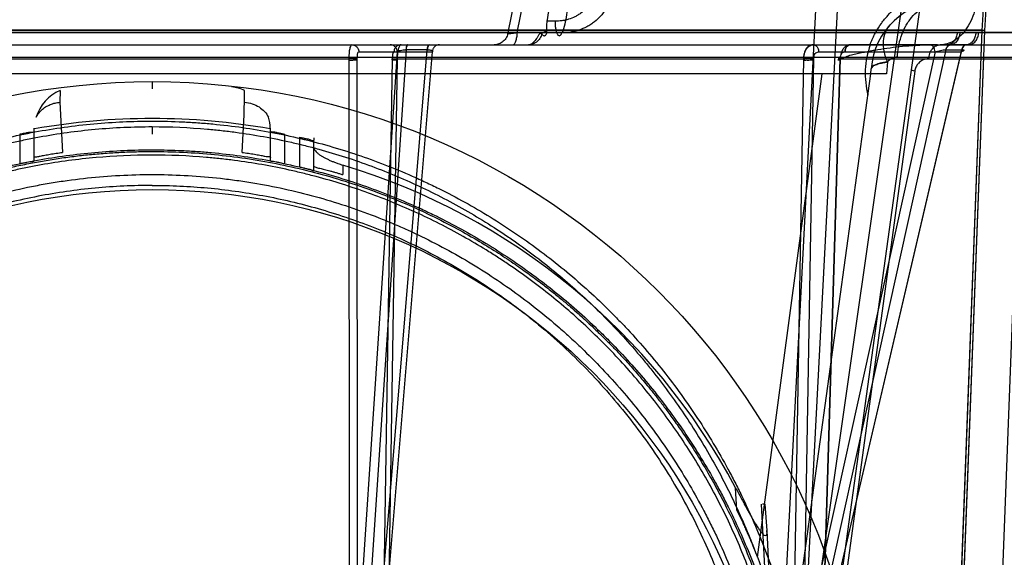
# Model space of a CAD drawing. Header units: millimetres. Extents: x 0 to 297, y 0 to 210.
# Tile 176 of 256: x 56.335 to 56.812, y 159.728 to 159.988. Entities that reach past the tile are written whole.
import ezdxf

# ---------------------------------------------------------------- set-up
doc = ezdxf.new("R2010")
doc.units = ezdxf.units.MM
doc.header["$LTSCALE"] = 16.335
doc.layers.get('0').update_dxf_attribs({"linetype": 'CONTINUOUS'})
for name, color, linetype in [('AXES_REF', 7, 'CONTINUOUS'), ('INTFCLR_1', 7, 'CONTINUOUS'), ('INTFCLR_144815', 7, 'CONTINUOUS'), ('INTFCLR_72935', 7, 'CONTINUOUS')]:
    doc.layers.add(name, color=color, linetype=linetype)

msp = doc.modelspace()

# ---------------------------------------------------------------- linework, layer by layer
at = {"color": 7, "linetype": 'Continuous'}
for radius in [6.78708, 6.7865, 6.74304]:
    msp.add_circle((57.46373, 154.71146), radius, dxfattribs=at)
msp.add_arc((57.46373, 154.71146), 6.72, 278.277129, 261.722871, dxfattribs=at)
at = {"layer": 'AXES_REF', "color": 9, "linetype": 'Continuous'}
msp.add_circle((57.46373, 154.71146), 6.19116, dxfattribs=at)
at = {"layer": 'INTFCLR_1', "color": 6, "linetype": 'Continuous'}
for p, q in [((55.99809, 159.98248), (56.80098, 159.98248)), ((56.7911, 159.72401), (56.80098, 159.98248)), ((56.79234, 159.72396), (56.80221, 159.98241)), ((56.80221, 159.98244), (56.80098, 159.98244)), ((55.97712, 159.98135), (56.82195, 159.98135)), ((56.82072, 159.98142), (56.78439, 159.03048))]:
    msp.add_line(p, q, dxfattribs=at)
at = {"layer": 'INTFCLR_1', "color": 9, "linetype": 'Continuous'}
msp.add_circle((56.39953, 159.60446), 0.301, dxfattribs=at)
at = {"layer": 'INTFCLR_1', "color": 6, "linetype": 'Continuous'}
for radius, start in [(0.40242, 356.0073), (0.40365, 356.0148)]:
    msp.add_arc((56.39953, 160.01046), radius, start, 7.6295, dxfattribs=at)
at = {"layer": 'INTFCLR_1', "color": 9, "linetype": 'Continuous'}
for points, knots in [([(56.26891, 159.88257), (56.27117, 159.88367), (56.27572, 159.88582), (56.28497, 159.8899), (56.3015, 159.89645), (56.32104, 159.90251), (56.33855, 159.9065), (56.34747, 159.90816), (56.35262, 159.90902), (56.36552, 159.91099), (56.38762, 159.91304), (56.41373, 159.91271), (56.43061, 159.91117), (56.4384, 159.91019), (56.44359, 159.90947), (56.45764, 159.90724), (56.48017, 159.90215), (56.50198, 159.89479), (56.51489, 159.88951), (56.51953, 159.8875), (56.5264, 159.88443), (56.54085, 159.87742), (56.56203, 159.86514), (56.58175, 159.85099), (56.59378, 159.84099), (56.59918, 159.83623), (56.60273, 159.83301), (56.61225, 159.8241), (56.62688, 159.8087), (56.64437, 159.7865), (56.65721, 159.76673), (56.66526, 159.75224), (56.66961, 159.74371), (56.67591, 159.73064), (56.6843, 159.71026), (56.69151, 159.68663), (56.69512, 159.67077), (56.69659, 159.66325), (56.69753, 159.65816), (56.69985, 159.64401), (56.70168, 159.62572), (56.70214, 159.60729), (56.70201, 159.59797), (56.70183, 159.5926), (56.70123, 159.57931), (56.69946, 159.56216), (56.69617, 159.54397), (56.6942, 159.53502), (56.69298, 159.52993), (56.69107, 159.52239), (56.6879, 159.5113), (56.6814, 159.4922), (56.67362, 159.47381), (56.66574, 159.45838), (56.66097, 159.4498), (56.65359, 159.43726), (56.64152, 159.41922), (56.62327, 159.39683), (56.60807, 159.3814), (56.59732, 159.3717), (56.58995, 159.36537), (56.57661, 159.35472), (56.55631, 159.34079), (56.539, 159.33126), (56.53006, 159.3269)], [0, 0, 0, 0, 0.007849, 0.015756, 0.031597, 0.063481, 0.079626, 0.08777, 0.091863, 0.095966, 0.128601, 0.161144, 0.1775, 0.181606, 0.185715, 0.19389, 0.226106, 0.257861, 0.265773, 0.269729, 0.273679, 0.289316, 0.319969, 0.350132, 0.365145, 0.368898, 0.372652, 0.380132, 0.4097, 0.43901, 0.468442, 0.483336, 0.490852, 0.498397, 0.528733, 0.55969, 0.575573, 0.5796, 0.583649, 0.591766, 0.624461, 0.641049, 0.649425, 0.653635, 0.657838, 0.691042, 0.707462, 0.715648, 0.719738, 0.723825, 0.739972, 0.755825, 0.786932, 0.802323, 0.810003, 0.817649, 0.847851, 0.877797, 0.907903, 0.915501, 0.923101, 0.938303, 0.968875, 1, 1, 1, 1]), ([(56.53006, 159.3269), (56.52098, 159.32248), (56.50227, 159.3145), (56.47788, 159.30693), (56.4616, 159.30323), (56.45394, 159.30175), (56.4488, 159.30083), (56.43468, 159.29858), (56.41132, 159.29642), (56.38784, 159.29672), (56.37353, 159.29785), (56.3683, 159.29837), (56.36051, 159.29925), (56.34388, 159.30167), (56.31879, 159.30737), (56.29814, 159.31435), (56.28633, 159.31912), (56.28165, 159.32108), (56.27361, 159.32463), (56.258, 159.33223), (56.23673, 159.34462), (56.21884, 159.35751), (56.20846, 159.36598), (56.20475, 159.36913), (56.19926, 159.37389), (56.18778, 159.38447), (56.17134, 159.40192), (56.15363, 159.42465), (56.1426, 159.44191), (56.13663, 159.45246), (56.13425, 159.45676), (56.13023, 159.46439), (56.12266, 159.48004), (56.11526, 159.49867), (56.10916, 159.51801), (56.10388, 159.53813), (56.09913, 159.56408), (56.09734, 159.58653), (56.09704, 159.59983), (56.09698, 159.6052), (56.09707, 159.6145), (56.09794, 159.63285), (56.10018, 159.65101), (56.10281, 159.66503), (56.10385, 159.67006), (56.10548, 159.6775), (56.10823, 159.68846), (56.11255, 159.70272), (56.11909, 159.7211), (56.12588, 159.73666), (56.13243, 159.74954), (56.13696, 159.75796), (56.1453, 159.77227), (56.15856, 159.79177), (56.17654, 159.81362), (56.19153, 159.82873), (56.20126, 159.83745), (56.20489, 159.84059), (56.21041, 159.84526), (56.22272, 159.85504), (56.24287, 159.86882), (56.26004, 159.87826), (56.26891, 159.88257)], [0, 0, 0, 0, 0.031606, 0.063541, 0.079757, 0.083844, 0.087932, 0.096091, 0.128599, 0.161199, 0.16941, 0.173526, 0.177634, 0.193938, 0.226105, 0.258014, 0.262001, 0.265973, 0.273871, 0.289503, 0.320291, 0.350775, 0.358393, 0.362204, 0.366006, 0.381117, 0.411045, 0.440926, 0.47118, 0.475013, 0.478858, 0.486558, 0.501998, 0.53324, 0.549182, 0.565432, 0.598332, 0.631573, 0.635773, 0.63998, 0.648349, 0.664897, 0.697432, 0.705494, 0.709518, 0.713525, 0.729332, 0.744851, 0.760155, 0.790361, 0.797875, 0.805379, 0.820265, 0.849707, 0.879054, 0.908684, 0.916183, 0.91995, 0.923718, 0.938799, 0.96913, 1, 1, 1, 1])]:
    msp.add_open_spline(points, degree=3, knots=knots, dxfattribs=at)
at = {"layer": 'INTFCLR_144815', "color": 9, "linetype": 'Continuous'}
for p, q in [((56.71441, 159.66084), (56.84135, 160.5484)), ((56.71888, 159.61626), (56.78251, 160.07741)), ((56.57455, 159.99646), (56.57157, 159.98137)), ((56.57608, 159.98137), (56.57902, 159.99646)), ((56.59431, 159.98683), (56.59059, 159.98684)), ((56.57157, 159.98137), (56.79018, 159.98137)), ((56.59769, 159.98129), (56.58706, 159.98131)), ((56.79018, 159.98137), (56.79794, 159.98137)), ((56.79794, 159.98137), (56.97804, 159.98137)), ((55.81652, 159.97546), (56.97113, 159.97546)), ((56.52231, 159.97307), (56.50303, 159.68311)), ((56.50831, 159.68311), (56.53252, 159.97307)), ((56.52223, 159.97307), (56.52231, 159.97307)), ((56.5326, 159.97307), (56.52231, 159.97307)), ((56.78341, 159.97307), (56.71934, 159.68311)), ((56.7233, 159.68311), (56.79107, 159.97307)), ((56.78334, 159.97307), (56.78341, 159.97307)), ((56.78341, 159.97307), (56.79107, 159.97307)), ((56.78549, 159.97546), (56.78417, 159.97546)), ((56.79328, 159.97546), (56.78562, 159.97546)), ((56.79107, 159.97307), (56.79113, 159.97307)), ((56.79449, 159.97546), (56.79341, 159.97546)), ((55.94548, 159.96945), (56.85359, 159.96945)), ((56.27226, 159.96871), (56.49457, 159.96871)), ((56.49457, 159.96871), (56.49476, 159.66322)), ((56.49888, 159.68419), (56.49868, 159.96862)), ((56.51801, 159.972), (56.49888, 159.68419)), ((56.49944, 159.972), (56.535, 159.972)), ((56.51098, 159.68419), (56.535, 159.972)), ((56.51562, 159.96862), (56.51098, 159.68419)), ((56.51319, 159.66322), (56.51815, 159.96871)), ((56.51815, 159.96871), (56.71456, 159.96871)), ((56.71456, 159.96871), (56.70926, 159.66322)), ((56.77811, 159.972), (56.71452, 159.68419)), ((56.71452, 159.68419), (56.71944, 159.96862)), ((56.7218, 159.972), (56.79086, 159.972)), ((56.72309, 159.66322), (56.73226, 159.96871)), ((56.7236, 159.68419), (56.79086, 159.972)), ((56.73215, 159.96862), (56.7236, 159.68419)), ((56.73226, 159.96871), (56.85953, 159.96871)), ((56.74709, 159.96146), (56.74726, 159.96391)), ((56.69218, 159.7277), (56.72344, 159.96146)), ((56.70515, 159.65759), (56.74709, 159.96146)), ((56.76828, 159.96267), (56.72109, 159.61659)), ((56.36118, 159.95512), (56.36113, 159.95512)), ((56.39953, 159.95763), (56.39953, 159.95419)), ((56.43794, 159.95512), (56.43789, 159.95512)), ((56.3549, 159.95343), (56.35488, 159.94769)), ((56.44419, 159.94769), (56.44417, 159.95343)), ((56.3424, 159.9195), (56.3424, 159.93509)), ((56.39953, 159.93563), (56.39953, 159.93219)), ((56.45667, 159.9195), (56.45667, 159.93509)), ((56.3354, 159.93229), (56.3354, 159.918)), ((56.46367, 159.918), (56.46367, 159.93229)), ((56.47067, 159.93081), (56.47067, 159.91645)), ((56.47767, 159.91486), (56.47767, 159.92929)), ((56.49167, 159.9173), (56.49167, 159.91269)), ((56.68222, 159.75045), (56.68166, 159.76123)), ((56.69674, 159.74062), (56.69827, 159.71057))]:
    msp.add_line(p, q, dxfattribs=at)
at = {"layer": 'INTFCLR_144815', "color": 6, "linetype": 'Continuous'}
for p, q in [((56.71103, 159.61119), (56.73673, 160.10146)), ((56.70053, 159.61146), (56.72402, 160.0596)), ((56.7551, 159.96717), (56.7547, 159.96146)), ((56.75471, 159.96146), (56.04436, 159.96146)), ((56.3424, 159.93509), (56.34246, 159.93513)), ((56.34246, 159.93513), (56.34252, 159.93481)), ((56.45655, 159.93481), (56.45661, 159.93513)), ((56.45661, 159.93513), (56.45667, 159.93509)), ((56.47767, 159.93055), (56.47767, 159.92929)), ((56.69637, 159.7109), (56.69419, 159.75336)), ((56.69582, 159.75337), (56.69474, 159.75336)), ((56.69582, 159.75337), (56.69674, 159.74061))]:
    msp.add_line(p, q, dxfattribs=at)
at = {"layer": 'INTFCLR_144815', "color": 7, "linetype": 'Continuous'}
for p, q in [((56.49868, 159.96862), (56.49457, 159.96871)), ((56.51562, 159.96862), (56.51815, 159.96871)), ((56.71944, 159.96862), (56.71456, 159.96871)), ((56.74726, 159.96391), (56.74777, 159.96484))]:
    msp.add_line(p, q, dxfattribs=at)
at = {"layer": 'INTFCLR_144815', "color": 9, "linetype": 'Continuous'}
msp.add_circle((56.39953, 159.61146), 0.34617, dxfattribs=at)
for centre, radius, start, end in [((56.78217, 159.96146), 0.035, 90, 176), ((56.78575, 159.96141), 0.0414, 160.1517, 194.4239), ((61.47388, 160.20209), 5.12532, 182.84506, 183.1163), ((51.28691, 160.20407), 5.16366, 356.88483, 357.15406)]:
    msp.add_arc(centre, radius, start, end, dxfattribs=at)
at = {"layer": 'INTFCLR_144815', "color": 6, "linetype": 'Continuous'}
for centre, radius, start, end in [((56.4356, 159.93421), 0.02104, 65.9691, 83.619), ((56.36345, 159.93424), 0.021, 114.0066, 162.8802), ((56.39953, 159.61146), 0.32834, 80, 100), ((56.43557, 159.93423), 0.02106, 2.4512, 17.1015), ((56.39953, 159.61146), 0.31941, 27.9607, 73.2358)]:
    msp.add_arc(centre, radius, start, end, dxfattribs=at)
msp.add_ellipse((56.39953, 159.97546), major_axis=(0.62056, 4.0885), ratio=0.045266, start_param=-1.561145, end_param=-1.558036, dxfattribs=at)
at = {"layer": 'INTFCLR_144815', "color": 9, "linetype": 'Continuous'}
for points, knots in [([(56.61317, 160.00249), (56.6131, 160.00133), (56.6128, 159.99959), (56.61202, 159.9974), (56.61126, 159.99584), (56.61034, 159.99438), (56.60894, 159.99259), (56.60726, 159.99104), (56.60541, 159.98978), (56.60346, 159.9887), (56.60138, 159.98788), (56.59924, 159.98733), (56.59707, 159.98694), (56.59541, 159.98683), (56.59431, 159.98683)], [0, 0, 0, 0, 0.12894, 0.193431, 0.257424, 0.320773, 0.38416, 0.508891, 0.571116, 0.632849, 0.755416, 0.816812, 0.877833, 1, 1, 1, 1]), ([(56.60094, 160.00227), (56.6009, 159.99894), (56.60048, 159.99253), (56.59917, 159.98551), (56.59794, 159.98193), (56.59769, 159.98129)], [0, 0, 0, 0, 0.468981, 0.902657, 1, 1, 1, 1]), ([(56.62173, 160.00217), (56.62163, 160.00062), (56.6213, 159.99869), (56.62059, 159.99647), (56.62004, 159.99503), (56.61921, 159.9933), (56.61821, 159.99167), (56.61731, 159.99045), (56.6159, 159.98872), (56.61428, 159.98717), (56.6125, 159.98585), (56.61129, 159.98503), (56.60913, 159.98378), (56.6065, 159.9827), (56.6038, 159.98195), (56.6011, 159.98144), (56.59905, 159.98128), (56.59769, 159.98129)], [0, 0, 0, 0, 0.132574, 0.165643, 0.198835, 0.26447, 0.329314, 0.361678, 0.394036, 0.520555, 0.551871, 0.583131, 0.644729, 0.765412, 0.825005, 0.883703, 1, 1, 1, 1]), ([(56.74672, 159.97546), (56.74688, 159.97593), (56.74737, 159.97721), (56.74826, 159.97925), (56.74982, 159.98229), (56.75164, 159.98515), (56.75367, 159.98779), (56.75579, 159.99024), (56.75865, 159.99301), (56.76174, 159.99542), (56.76432, 159.99709), (56.76691, 159.99859), (56.77149, 160.00078), (56.77634, 160.00225), (56.78053, 160.00297), (56.7833, 160.0033), (56.78538, 160.0034), (56.78677, 160.0034)], [0, 0, 0, 0, 0.028465, 0.078798, 0.128567, 0.22565, 0.273395, 0.320709, 0.412765, 0.502349, 0.546519, 0.58993, 0.67468, 0.839169, 0.879804, 0.920094, 1, 1, 1, 1]), ([(56.79895, 160.00322), (56.79895, 160.00281), (56.79893, 160.00197), (56.79884, 160.00028), (56.79864, 159.99813), (56.79823, 159.99555), (56.79745, 159.99213), (56.79606, 159.98803), (56.79373, 159.98361), (56.79084, 159.97998), (56.78757, 159.97735), (56.78412, 159.9758), (56.78176, 159.97546), (56.78065, 159.97546)], [0, 0, 0, 0, 0.034077, 0.068701, 0.139301, 0.211246, 0.283835, 0.427936, 0.565836, 0.692855, 0.806764, 0.908223, 1, 1, 1, 1]), ([(56.75996, 159.96945), (56.76001, 159.97111), (56.76034, 159.97451), (56.76161, 159.97954), (56.76369, 159.98435), (56.76655, 159.98865), (56.77005, 159.99216), (56.77398, 159.99468), (56.77807, 159.99615), (56.78084, 159.99646), (56.78217, 159.99646)], [0, 0, 0, 0, 0.129785, 0.265093, 0.401948, 0.536242, 0.664532, 0.784751, 0.896376, 1, 1, 1, 1]), ([(56.58804, 159.98137), (56.58841, 159.98137), (56.58931, 159.98166), (56.58999, 159.98227), (56.59036, 159.98266)], [0, 0, 0, 0, 0.406567, 1, 1, 1, 1]), ([(56.59431, 159.98683), (56.59431, 159.98627), (56.59435, 159.98513), (56.59454, 159.98344), (56.59483, 159.98208), (56.59517, 159.98113), (56.5955, 159.98047), (56.59595, 159.97983), (56.59681, 159.97982), (56.59733, 159.98048), (56.59757, 159.98099), (56.59769, 159.98128)], [0, 0, 0, 0, 0.172132, 0.354703, 0.527339, 0.602382, 0.66656, 0.758621, 0.822541, 0.900698, 1, 1, 1, 1]), ([(56.75509, 159.96717), (56.75441, 159.96883), (56.75338, 159.97215), (56.75298, 159.97713), (56.7539, 159.98161), (56.75543, 159.98409), (56.75634, 159.98508)], [0, 0, 0, 0, 0.285326, 0.548945, 0.785521, 1, 1, 1, 1]), ([(56.57157, 159.98137), (56.57146, 159.98059), (56.57107, 159.97941), (56.5702, 159.97804), (56.56934, 159.97712), (56.56833, 159.97637), (56.5669, 159.97568), (56.56572, 159.97546), (56.56496, 159.97546)], [0, 0, 0, 0, 0.246378, 0.375965, 0.506708, 0.636393, 0.763015, 1, 1, 1, 1]), ([(56.57157, 159.98137), (56.57147, 159.98132), (56.57131, 159.98128), (56.57118, 159.98104), (56.57147, 159.98096), (56.5718, 159.98094), (56.57234, 159.98095), (56.57297, 159.98099), (56.5738, 159.98107), (56.57485, 159.98119), (56.57565, 159.98131), (56.57608, 159.98137)], [0, 0, 0, 0, 0.065822, 0.089821, 0.123324, 0.191527, 0.295512, 0.411317, 0.548603, 0.761739, 1, 1, 1, 1]), ([(56.57397, 159.97546), (56.57424, 159.97546), (56.57492, 159.97599), (56.57545, 159.97731), (56.57591, 159.97918), (56.57604, 159.98061), (56.57608, 159.98137)], [0, 0, 0, 0, 0.12549, 0.344643, 0.654346, 1, 1, 1, 1]), ([(56.58804, 159.98137), (56.58793, 159.98059), (56.58742, 159.97901), (56.58589, 159.97704), (56.58379, 159.97575), (56.58219, 159.97546), (56.58143, 159.97546)], [0, 0, 0, 0, 0.246914, 0.506749, 0.7625, 1, 1, 1, 1]), ([(56.58706, 159.98131), (56.58685, 159.98088), (56.58642, 159.98005), (56.58557, 159.97863), (56.58426, 159.9768), (56.58258, 159.97546), (56.58143, 159.97546)], [0, 0, 0, 0, 0.171683, 0.337544, 0.586803, 1, 1, 1, 1]), ([(56.78882, 159.98137), (56.78874, 159.9806), (56.78841, 159.9791), (56.78739, 159.97715), (56.78592, 159.9758), (56.78471, 159.97546), (56.78417, 159.97546)], [0, 0, 0, 0, 0.284172, 0.56012, 0.799685, 1, 1, 1, 1]), ([(56.79018, 159.98137), (56.7901, 159.98061), (56.78977, 159.97913), (56.78878, 159.9772), (56.78734, 159.97584), (56.78616, 159.97548), (56.78562, 159.97546)], [0, 0, 0, 0, 0.283388, 0.558808, 0.798903, 1, 1, 1, 1]), ([(56.79794, 159.98137), (56.79785, 159.98061), (56.79752, 159.97913), (56.7965, 159.97719), (56.79503, 159.97584), (56.79383, 159.97548), (56.79328, 159.97546)], [0, 0, 0, 0, 0.281428, 0.555922, 0.796813, 1, 1, 1, 1]), ([(56.79449, 159.97546), (56.79505, 159.97546), (56.79628, 159.97579), (56.79779, 159.97714), (56.79884, 159.9791), (56.79919, 159.9806), (56.79927, 159.98137)], [0, 0, 0, 0, 0.203156, 0.443823, 0.718503, 1, 1, 1, 1]), ([(56.49603, 159.97546), (56.49668, 159.97546), (56.49782, 159.97511), (56.49909, 159.97381), (56.49943, 159.97266), (56.49944, 159.972)], [0, 0, 0, 0, 0.364047, 0.627985, 1, 1, 1, 1]), ([(56.51801, 159.972), (56.51801, 159.97243), (56.51783, 159.97334), (56.51707, 159.97451), (56.51592, 159.97529), (56.51503, 159.97546), (56.5146, 159.97546)], [0, 0, 0, 0, 0.243113, 0.504223, 0.76267, 1, 1, 1, 1]), ([(56.51984, 159.97546), (56.51919, 159.97546), (56.51805, 159.97511), (56.51678, 159.97381), (56.51644, 159.97266), (56.51643, 159.972)], [0, 0, 0, 0, 0.364047, 0.627985, 1, 1, 1, 1]), ([(56.51801, 159.972), (56.51838, 159.97245), (56.51947, 159.97275), (56.52089, 159.97302), (56.52178, 159.97307), (56.52223, 159.97307)], [0, 0, 0, 0, 0.400681, 0.693435, 1, 1, 1, 1]), ([(56.52289, 159.97546), (56.52263, 159.97546), (56.52236, 159.97431), (56.52226, 159.97365), (56.52223, 159.97307)], [0, 0, 0, 0, 0.307209, 1, 1, 1, 1]), ([(56.52306, 159.97546), (56.52279, 159.97546), (56.52244, 159.97435), (56.52235, 159.97366), (56.52231, 159.97307)], [0, 0, 0, 0, 0.31438, 1, 1, 1, 1]), ([(56.53252, 159.97307), (56.53254, 159.97339), (56.53263, 159.97409), (56.53277, 159.97486), (56.5331, 159.97546), (56.53327, 159.97546)], [0, 0, 0, 0, 0.368864, 0.801997, 1, 1, 1, 1]), ([(56.53344, 159.97546), (56.53316, 159.97546), (56.53274, 159.97438), (56.53265, 159.97366), (56.5326, 159.97307)], [0, 0, 0, 0, 0.321845, 1, 1, 1, 1]), ([(56.5326, 159.97307), (56.53301, 159.97307), (56.53365, 159.97304), (56.53444, 159.97287), (56.53492, 159.97267), (56.53519, 159.97232), (56.53508, 159.97208), (56.535, 159.972)], [0, 0, 0, 0, 0.388609, 0.618888, 0.783344, 0.891105, 1, 1, 1, 1]), ([(56.53841, 159.97546), (56.53799, 159.97546), (56.53709, 159.97529), (56.53594, 159.97451), (56.53518, 159.97334), (56.53501, 159.97243), (56.535, 159.972)], [0, 0, 0, 0, 0.23733, 0.495777, 0.756887, 1, 1, 1, 1]), ([(56.71924, 159.97546), (56.71974, 159.97546), (56.72067, 159.97504), (56.72157, 159.97373), (56.7218, 159.97264), (56.7218, 159.972)], [0, 0, 0, 0, 0.320049, 0.585466, 1, 1, 1, 1]), ([(56.77511, 159.96871), (56.77514, 159.96956), (56.77536, 159.97085), (56.77604, 159.97244), (56.77676, 159.97351), (56.77763, 159.97439), (56.77888, 159.9752), (56.77996, 159.97546), (56.78065, 159.97546)], [0, 0, 0, 0, 0.265398, 0.402679, 0.53731, 0.665823, 0.78615, 1, 1, 1, 1]), ([(56.77811, 159.972), (56.7781, 159.97243), (56.77798, 159.9733), (56.77734, 159.97473), (56.77624, 159.97546), (56.77555, 159.97546)], [0, 0, 0, 0, 0.27707, 0.557002, 1, 1, 1, 1]), ([(56.77811, 159.972), (56.77851, 159.97216), (56.77938, 159.97244), (56.78112, 159.97286), (56.78247, 159.97307), (56.78334, 159.97307)], [0, 0, 0, 0, 0.241218, 0.51379, 1, 1, 1, 1]), ([(56.78549, 159.97546), (56.78527, 159.97546), (56.78415, 159.97516), (56.78354, 159.97395), (56.78334, 159.97307)], [0, 0, 0, 0, 0.197627, 1, 1, 1, 1]), ([(56.78341, 159.97307), (56.78348, 159.97339), (56.78381, 159.97444), (56.78482, 159.97544), (56.78562, 159.97546)], [0, 0, 0, 0, 0.291134, 1, 1, 1, 1]), ([(56.79342, 159.97546), (56.79292, 159.97546), (56.79138, 159.97476), (56.79087, 159.97304), (56.79086, 159.972)], [0, 0, 0, 0, 0.324567, 1, 1, 1, 1]), ([(56.79113, 159.97307), (56.79138, 159.97307), (56.79168, 159.97306), (56.79205, 159.97293), (56.79211, 159.97262), (56.79154, 159.97231), (56.79116, 159.97211), (56.79086, 159.972)], [0, 0, 0, 0, 0.292167, 0.370928, 0.425539, 0.622302, 1, 1, 1, 1]), ([(56.79328, 159.97546), (56.79277, 159.97545), (56.79166, 159.9748), (56.79121, 159.97369), (56.79107, 159.97307)], [0, 0, 0, 0, 0.445149, 1, 1, 1, 1]), ([(56.79341, 159.97546), (56.79288, 159.97545), (56.79175, 159.97481), (56.79128, 159.97369), (56.79113, 159.97307)], [0, 0, 0, 0, 0.449219, 1, 1, 1, 1]), ([(56.49868, 159.96862), (56.49868, 159.96878), (56.49868, 159.96929), (56.49875, 159.97032), (56.4988, 159.97119), (56.49924, 159.97205), (56.49944, 159.972)], [0, 0, 0, 0, 0.134139, 0.435213, 0.829869, 1, 1, 1, 1]), ([(56.51643, 159.972), (56.51628, 159.97204), (56.51588, 159.97149), (56.51573, 159.97041), (56.51561, 159.96932), (56.51562, 159.96862)], [0, 0, 0, 0, 0.129412, 0.415661, 1, 1, 1, 1]), ([(56.71944, 159.96862), (56.71943, 159.96878), (56.71945, 159.9693), (56.7196, 159.9702), (56.72016, 159.97144), (56.72119, 159.97205), (56.7218, 159.972)], [0, 0, 0, 0, 0.105667, 0.346277, 0.595397, 1, 1, 1, 1]), ([(56.73456, 159.972), (56.73394, 159.97205), (56.73291, 159.97144), (56.73227, 159.97006), (56.73213, 159.96914), (56.73215, 159.96862)], [0, 0, 0, 0, 0.405439, 0.655111, 1, 1, 1, 1]), ([(56.75996, 159.96945), (56.75954, 159.96944), (56.75868, 159.96936), (56.75692, 159.9688), (56.75573, 159.96792), (56.75509, 159.96717)], [0, 0, 0, 0, 0.228501, 0.464628, 1, 1, 1, 1]), ([(56.77511, 159.96871), (56.77408, 159.96871), (56.77264, 159.96837), (56.77108, 159.96743), (56.77014, 159.96662), (56.76937, 159.96565), (56.76866, 159.96435), (56.76837, 159.96333), (56.76828, 159.96267)], [0, 0, 0, 0, 0.311817, 0.427116, 0.550687, 0.686185, 0.797215, 1, 1, 1, 1]), ([(56.76828, 159.96267), (56.76789, 159.96277), (56.76747, 159.96292), (56.76675, 159.96322), (56.76678, 159.96338)], [0, 0, 0, 0, 0.711293, 1, 1, 1, 1]), ([(56.34338, 159.94042), (56.34366, 159.94102), (56.34442, 159.94228), (56.34595, 159.94399), (56.34791, 159.94547), (56.35013, 159.94661), (56.35248, 159.94736), (56.35408, 159.94762), (56.35488, 159.94769)], [0, 0, 0, 0, 0.140584, 0.307933, 0.481444, 0.657486, 0.831739, 1, 1, 1, 1]), ([(56.44419, 159.94769), (56.44544, 159.94758), (56.44788, 159.94708), (56.4512, 159.94554), (56.45392, 159.94331), (56.45522, 159.94142), (56.45569, 159.94042)], [0, 0, 0, 0, 0.264918, 0.521799, 0.767006, 1, 1, 1, 1]), ([(56.08466, 159.66084), (56.08611, 159.67056), (56.08984, 159.68978), (56.09659, 159.71327), (56.10235, 159.72929), (56.10593, 159.7383), (56.11153, 159.75156), (56.12093, 159.77083), (56.13556, 159.79523), (56.14942, 159.81437), (56.15996, 159.8271), (56.16624, 159.83418), (56.17583, 159.84455), (56.19102, 159.85927), (56.21294, 159.87707), (56.23054, 159.88893), (56.24273, 159.8962), (56.25099, 159.90087), (56.26569, 159.90855), (56.28746, 159.9181), (56.30779, 159.92489), (56.32163, 159.92864), (56.33098, 159.93095), (56.34742, 159.93441), (56.37106, 159.93768), (56.39009, 159.93855), (56.39953, 159.93855)], [0, 0, 0, 0, 0.064426, 0.128242, 0.160098, 0.176021, 0.191864, 0.254501, 0.316439, 0.378242, 0.409273, 0.424813, 0.440302, 0.501895, 0.563365, 0.625276, 0.640878, 0.656453, 0.687531, 0.749625, 0.812119, 0.827878, 0.843702, 0.875273, 0.938053, 1, 1, 1, 1]), ([(56.10689, 159.7277), (56.10806, 159.73083), (56.1125, 159.74227), (56.12122, 159.76148), (56.1341, 159.78468), (56.14507, 159.80116), (56.15291, 159.81173), (56.15828, 159.81866), (56.16799, 159.83044), (56.18283, 159.84636), (56.20213, 159.86394), (56.21768, 159.87591), (56.22759, 159.88274), (56.23126, 159.88518), (56.23681, 159.88879), (56.24901, 159.89628), (56.2685, 159.9066), (56.29295, 159.91696), (56.31413, 159.92385), (56.32936, 159.92771), (56.33823, 159.92964), (56.35161, 159.93225), (56.37202, 159.93505), (56.39032, 159.93588), (56.39953, 159.93588)], [0, 0, 0, 0, 0.026223, 0.096302, 0.165434, 0.234257, 0.251492, 0.268744, 0.303087, 0.37127, 0.43931, 0.507805, 0.525077, 0.533742, 0.542423, 0.577059, 0.646086, 0.715279, 0.785218, 0.820669, 0.838552, 0.85646, 0.927636, 1, 1, 1, 1]), ([(56.39953, 159.93855), (56.40447, 159.93855), (56.41183, 159.93837), (56.42159, 159.93779), (56.43599, 159.9366), (56.45734, 159.93357), (56.48517, 159.92696), (56.50769, 159.91938), (56.52305, 159.91303), (56.53173, 159.90908), (56.54453, 159.9029), (56.5631, 159.89262), (56.58646, 159.87682), (56.60466, 159.86201), (56.6167, 159.85082), (56.62339, 159.84417), (56.63321, 159.83399), (56.64708, 159.81794), (56.66369, 159.79496), (56.67464, 159.77666), (56.68131, 159.76401), (56.6856, 159.75541), (56.69263, 159.74013), (56.70124, 159.71762), (56.70925, 159.68966), (56.71296, 159.67053), (56.71441, 159.66084)], [0, 0, 0, 0, 0.03239, 0.048245, 0.064148, 0.127132, 0.189417, 0.251554, 0.282743, 0.298396, 0.314048, 0.376005, 0.437399, 0.498787, 0.529659, 0.54517, 0.560677, 0.62241, 0.68413, 0.746399, 0.762126, 0.777913, 0.809431, 0.872401, 0.935743, 1, 1, 1, 1]), ([(56.39953, 159.93588), (56.40843, 159.93588), (56.41962, 159.93539), (56.43302, 159.93405), (56.44211, 159.93294), (56.4534, 159.93116), (56.4646, 159.92888), (56.47346, 159.92676), (56.48655, 159.92332), (56.50572, 159.91712), (56.5303, 159.90673), (56.54986, 159.8964), (56.56303, 159.88832), (56.57042, 159.88347), (56.58125, 159.876), (56.59684, 159.86402), (56.6162, 159.84641), (56.62957, 159.83206), (56.638, 159.82204), (56.64352, 159.81521), (56.65279, 159.80298), (56.66497, 159.78469), (56.67784, 159.76151), (56.68656, 159.74229), (56.69101, 159.73085), (56.69217, 159.7277)], [0, 0, 0, 0, 0.0698, 0.087735, 0.10573, 0.141645, 0.177456, 0.195346, 0.213191, 0.283663, 0.353204, 0.422411, 0.457078, 0.474442, 0.491743, 0.560367, 0.628555, 0.696912, 0.714103, 0.731351, 0.765807, 0.834557, 0.903623, 0.97364, 1, 1, 1, 1]), ([(56.09143, 159.65884), (56.09284, 159.66814), (56.0965, 159.68654), (56.10309, 159.70902), (56.10872, 159.72435), (56.11222, 159.73298), (56.1177, 159.74567), (56.1269, 159.76413), (56.14122, 159.78748), (56.15477, 159.80579), (56.16508, 159.81797), (56.17122, 159.82475), (56.18061, 159.83468), (56.19549, 159.84878), (56.21694, 159.86582), (56.23414, 159.87717), (56.24606, 159.88412), (56.25415, 159.8886), (56.26855, 159.89595), (56.28986, 159.9051), (56.30974, 159.91159), (56.32328, 159.91519), (56.33244, 159.9174), (56.34853, 159.92071), (56.37179, 159.92386), (56.39525, 159.92489), (56.41169, 159.9245), (56.42113, 159.92395), (56.43521, 159.9228), (56.4561, 159.91991), (56.48334, 159.91358), (56.50539, 159.90632), (56.52042, 159.90023), (56.52891, 159.89646), (56.54144, 159.89055), (56.5596, 159.88071), (56.58246, 159.86558), (56.60027, 159.8514), (56.61206, 159.84068), (56.61862, 159.83431), (56.62821, 159.82458), (56.64178, 159.80922), (56.65802, 159.78722), (56.66875, 159.76969), (56.67527, 159.75758), (56.67947, 159.74935), (56.68634, 159.73473), (56.69476, 159.7132), (56.7026, 159.68643), (56.70623, 159.66811), (56.70764, 159.65884)], [0, 0, 0, 0, 0.031846, 0.063419, 0.079193, 0.087082, 0.094934, 0.126006, 0.156782, 0.187545, 0.203014, 0.210766, 0.218496, 0.249275, 0.280052, 0.311108, 0.318944, 0.32677, 0.342393, 0.373648, 0.405146, 0.413094, 0.421077, 0.43701, 0.468709, 0.500417, 0.516361, 0.524369, 0.532401, 0.564203, 0.595628, 0.626945, 0.642649, 0.650526, 0.658399, 0.689535, 0.72033, 0.751066, 0.766501, 0.774249, 0.781992, 0.812779, 0.843501, 0.874441, 0.882247, 0.89008, 0.905708, 0.936899, 0.968238, 1, 1, 1, 1]), ([(56.69903, 159.68664), (56.69731, 159.69357), (56.69475, 159.70256), (56.6911, 159.71351), (56.68816, 159.72176), (56.68263, 159.73584), (56.67356, 159.75527), (56.6609, 159.77744), (56.64892, 159.79493), (56.6398, 159.80663), (56.63438, 159.81317), (56.62607, 159.82277), (56.61289, 159.8365), (56.59384, 159.85336), (56.5785, 159.86482), (56.56784, 159.87195), (56.56057, 159.8766), (56.54759, 159.88434), (56.52831, 159.89423), (56.5041, 159.90418), (56.48524, 159.9101), (56.47236, 159.91339), (56.46362, 159.91542), (56.4526, 159.91761), (56.44147, 159.91931), (56.43252, 159.92038), (56.41913, 159.92167), (56.39903, 159.92252), (56.37226, 159.9213), (56.35233, 159.91865), (56.33915, 159.91616), (56.33041, 159.9143), (56.31542, 159.91061), (56.29457, 159.90403), (56.27049, 159.89411), (56.25129, 159.88423), (56.23926, 159.87705), (56.23379, 159.87359), (56.23018, 159.87125), (56.22044, 159.86472), (56.20514, 159.85328), (56.18613, 159.83646), (56.17152, 159.82122), (56.16195, 159.80994), (56.15667, 159.8033), (56.14896, 159.79319), (56.13817, 159.77744), (56.12549, 159.75524), (56.11643, 159.7358), (56.11089, 159.72171), (56.10795, 159.71346), (56.10431, 159.70253), (56.10175, 159.69356), (56.10004, 159.68664)], [0, 0, 0, 0, 0.026093, 0.034146, 0.042179, 0.05809, 0.089433, 0.12041, 0.151311, 0.166824, 0.174596, 0.182348, 0.213215, 0.244081, 0.275218, 0.28308, 0.290975, 0.30675, 0.338294, 0.37005, 0.402286, 0.410455, 0.418648, 0.435055, 0.451517, 0.459767, 0.467991, 0.500666, 0.533194, 0.565823, 0.574028, 0.582219, 0.598451, 0.630441, 0.662038, 0.693498, 0.709258, 0.713205, 0.717144, 0.724993, 0.756071, 0.786868, 0.817657, 0.833137, 0.840907, 0.848664, 0.879597, 0.910603, 0.941973, 0.957897, 0.965925, 0.973955, 1, 1, 1, 1])]:
    msp.add_open_spline(points, degree=3, knots=knots, dxfattribs=at)
at = {"layer": 'INTFCLR_144815', "color": 6, "linetype": 'Continuous'}
for points, knots in [([(56.58706, 159.98131), (56.5872, 159.98093), (56.58798, 159.98045), (56.58911, 159.97951), (56.59054, 159.98075), (56.59041, 159.98193), (56.59036, 159.98266)], [0, 0, 0, 0, 0.205163, 0.447488, 0.630162, 1, 1, 1, 1]), ([(56.59036, 159.98266), (56.59033, 159.98318), (56.59032, 159.98457), (56.59046, 159.98597), (56.59059, 159.98684)], [0, 0, 0, 0, 0.37131, 1, 1, 1, 1]), ([(56.3354, 159.93229), (56.33601, 159.93241), (56.33717, 159.93266), (56.33891, 159.93292), (56.34036, 159.93348), (56.3424, 159.93304), (56.3424, 159.93373)], [0, 0, 0, 0, 0.260795, 0.50301, 0.70969, 1, 1, 1, 1]), ([(56.45667, 159.93373), (56.45667, 159.93324), (56.45823, 159.93355), (56.45942, 159.93307), (56.46137, 159.93277), (56.46276, 159.93247), (56.46367, 159.93229)], [0, 0, 0, 0, 0.20499, 0.388468, 0.614603, 1, 1, 1, 1]), ([(56.47067, 159.93081), (56.47128, 159.93067), (56.47244, 159.93043), (56.47419, 159.92996), (56.47562, 159.92991), (56.47767, 159.92861), (56.47767, 159.92929)], [0, 0, 0, 0, 0.263032, 0.507053, 0.71431, 1, 1, 1, 1]), ([(56.47767, 159.92587), (56.47767, 159.92546), (56.47799, 159.92465), (56.47886, 159.92362), (56.47988, 159.92274), (56.481, 159.92196), (56.48213, 159.92126), (56.48339, 159.92057), (56.48476, 159.9199), (56.48621, 159.91926), (56.48773, 159.91864), (56.48955, 159.91797), (56.49087, 159.91754), (56.49167, 159.9173)], [0, 0, 0, 0, 0.07254, 0.14599, 0.238004, 0.309335, 0.387932, 0.472906, 0.563164, 0.657469, 0.754503, 0.852886, 1, 1, 1, 1]), ([(56.09308, 159.66363), (56.09351, 159.66614), (56.09441, 159.67116), (56.09596, 159.67868), (56.09771, 159.68621), (56.09965, 159.69375), (56.1018, 159.70128), (56.10415, 159.70882), (56.10671, 159.71635), (56.10948, 159.72386), (56.11246, 159.73136), (56.11566, 159.73884), (56.11908, 159.74628), (56.12272, 159.75368), (56.12658, 159.76104), (56.13067, 159.76833), (56.13496, 159.77555), (56.13948, 159.78269), (56.1442, 159.78974), (56.14914, 159.79667), (56.15428, 159.80349), (56.15961, 159.81018), (56.16513, 159.81673), (56.17083, 159.82313), (56.1767, 159.82937), (56.18273, 159.83543), (56.18892, 159.84131), (56.19525, 159.84701), (56.20171, 159.85252), (56.20829, 159.85782), (56.21498, 159.86293), (56.22178, 159.86783), (56.22868, 159.87252), (56.23566, 159.877), (56.24272, 159.88126), (56.24984, 159.88532), (56.25704, 159.88917), (56.26429, 159.89281), (56.27158, 159.89623), (56.27893, 159.89945), (56.28631, 159.90246), (56.29374, 159.90527), (56.30119, 159.90787), (56.30866, 159.91027), (56.31617, 159.91247), (56.32369, 159.91447), (56.33123, 159.91627), (56.33879, 159.91788), (56.34635, 159.9193), (56.35393, 159.92052), (56.36152, 159.92156), (56.36911, 159.9224), (56.37672, 159.92306), (56.38432, 159.92353), (56.39193, 159.92381), (56.397, 159.92387), (56.39953, 159.92387)], [0, 0, 0, 0, 0.017468, 0.035038, 0.052719, 0.070517, 0.08844, 0.106492, 0.124679, 0.143004, 0.16147, 0.180073, 0.198814, 0.217688, 0.236689, 0.25581, 0.275039, 0.294366, 0.313778, 0.33326, 0.352797, 0.372373, 0.391972, 0.411578, 0.431174, 0.450746, 0.47028, 0.489762, 0.509181, 0.528525, 0.547787, 0.566959, 0.586035, 0.605009, 0.62388, 0.642645, 0.661302, 0.679854, 0.6983, 0.716643, 0.734886, 0.753032, 0.771085, 0.78905, 0.806933, 0.824738, 0.842473, 0.860143, 0.877754, 0.895315, 0.912831, 0.930309, 0.947758, 0.965185, 0.982596, 1, 1, 1, 1]), ([(56.3424, 159.921), (56.3424, 159.92146), (56.34408, 159.9212), (56.34545, 159.92179), (56.34725, 159.92203), (56.34882, 159.92232), (56.35016, 159.92255), (56.35158, 159.92278), (56.35307, 159.92301), (56.35459, 159.92324), (56.35562, 159.92339), (56.35614, 159.92346)], [0, 0, 0, 0, 0.099657, 0.218186, 0.375874, 0.467045, 0.565104, 0.668813, 0.776821, 0.887679, 1, 1, 1, 1]), ([(56.39953, 159.92387), (56.40456, 159.92387), (56.41462, 159.92363), (56.42967, 159.92252), (56.44465, 159.92069), (56.45956, 159.91812), (56.4744, 159.91481), (56.48917, 159.91074), (56.50383, 159.90591), (56.51837, 159.90029), (56.53232, 159.89408), (56.54507, 159.88765), (56.55615, 159.88143), (56.56565, 159.87561), (56.57386, 159.8702), (56.58098, 159.86519), (56.5872, 159.86057), (56.59264, 159.85633), (56.59742, 159.85244), (56.60162, 159.84889), (56.60533, 159.84565), (56.60859, 159.84271), (56.61147, 159.84005), (56.61403, 159.83762), (56.61631, 159.83541), (56.61836, 159.83338), (56.62021, 159.83152), (56.62196, 159.82973), (56.62376, 159.82787), (56.62576, 159.82576), (56.628, 159.82334), (56.63052, 159.82057), (56.63329, 159.81744), (56.63613, 159.81414), (56.639, 159.8107), (56.64193, 159.80709), (56.64512, 159.80304), (56.64861, 159.79843), (56.65248, 159.79312), (56.65673, 159.787), (56.66138, 159.77992), (56.66643, 159.77174), (56.67187, 159.76224), (56.67768, 159.75116), (56.68375, 159.73827), (56.68964, 159.72401), (56.69497, 159.70899), (56.69949, 159.69387), (56.70319, 159.67876), (56.70514, 159.66866), (56.70599, 159.66363)], [0, 0, 0, 0, 0.034525, 0.068983, 0.103544, 0.138054, 0.172825, 0.207878, 0.243141, 0.278766, 0.314817, 0.347905, 0.376712, 0.402049, 0.424334, 0.444162, 0.461828, 0.477507, 0.49152, 0.504082, 0.5153, 0.525284, 0.534218, 0.542234, 0.549485, 0.556052, 0.562034, 0.56746, 0.573242, 0.579838, 0.587384, 0.59589, 0.605507, 0.61605, 0.625793, 0.636284, 0.647979, 0.661132, 0.676024, 0.693038, 0.712274, 0.73416, 0.759004, 0.787395, 0.820036, 0.856728, 0.893263, 0.929365, 0.964988, 1, 1, 1, 1]), ([(56.44293, 159.92346), (56.44345, 159.92339), (56.44448, 159.92324), (56.44601, 159.92301), (56.44749, 159.92278), (56.44891, 159.92255), (56.45026, 159.92232), (56.4515, 159.92209), (56.45298, 159.92186), (56.45436, 159.92128), (56.45667, 159.92171), (56.45667, 159.921)], [0, 0, 0, 0, 0.112448, 0.223477, 0.331593, 0.435333, 0.53344, 0.624685, 0.708062, 0.84691, 1, 1, 1, 1]), ([(56.3354, 159.918), (56.33601, 159.91812), (56.33717, 159.91838), (56.33891, 159.91867), (56.34036, 159.91924), (56.3424, 159.91881), (56.3424, 159.9195)], [0, 0, 0, 0, 0.261033, 0.503362, 0.710009, 1, 1, 1, 1]), ([(56.45667, 159.9195), (56.45667, 159.91901), (56.45823, 159.91931), (56.45941, 159.91882), (56.46137, 159.91851), (56.46276, 159.91818), (56.46367, 159.918)], [0, 0, 0, 0, 0.204754, 0.388126, 0.614271, 1, 1, 1, 1]), ([(56.47067, 159.91645), (56.47128, 159.9163), (56.47244, 159.91605), (56.47419, 159.91556), (56.47562, 159.9155), (56.47767, 159.91417), (56.47767, 159.91486)], [0, 0, 0, 0, 0.263377, 0.507633, 0.714909, 1, 1, 1, 1]), ([(56.47767, 159.91637), (56.47767, 159.91683), (56.47938, 159.91582), (56.4804, 159.91585), (56.48173, 159.91547), (56.48287, 159.91519), (56.48414, 159.91485), (56.48551, 159.91448), (56.48697, 159.91407), (56.4885, 159.91364), (56.49007, 159.91317), (56.49113, 159.91285), (56.49167, 159.91269)], [0, 0, 0, 0, 0.094652, 0.210363, 0.283555, 0.366208, 0.457034, 0.555573, 0.660385, 0.770398, 0.884096, 1, 1, 1, 1]), ([(56.39953, 159.90747), (56.39493, 159.90747), (56.38571, 159.90725), (56.37188, 159.90627), (56.35805, 159.90463), (56.34423, 159.90231), (56.33043, 159.89931), (56.31664, 159.8956), (56.3029, 159.89118), (56.28921, 159.886), (56.2756, 159.88006), (56.26209, 159.87333), (56.24874, 159.86579), (56.23559, 159.85741), (56.2227, 159.84819), (56.21014, 159.83814), (56.19799, 159.82727), (56.18635, 159.81561), (56.17531, 159.80324), (56.16496, 159.79024), (56.15539, 159.77673), (56.14668, 159.76283), (56.13886, 159.7487), (56.13196, 159.73444), (56.12596, 159.72019), (56.12084, 159.70602), (56.11655, 159.692), (56.11305, 159.67816), (56.11027, 159.66451), (56.10817, 159.65105), (56.1067, 159.63774), (56.10584, 159.62457), (56.10566, 159.61582), (56.10566, 159.61146)], [0, 0, 0, 0, 0.029799, 0.059697, 0.089722, 0.119935, 0.150396, 0.181165, 0.212302, 0.243859, 0.275884, 0.308419, 0.341496, 0.375131, 0.409324, 0.444049, 0.479248, 0.51483, 0.550659, 0.586564, 0.622345, 0.657789, 0.692695, 0.726896, 0.760275, 0.792773, 0.824387, 0.855161, 0.885176, 0.91454, 0.943375, 0.971812, 1, 1, 1, 1]), ([(56.39953, 159.90747), (56.404, 159.90747), (56.41293, 159.90727), (56.42633, 159.90635), (56.43972, 159.9048), (56.45311, 159.90263), (56.46648, 159.89982), (56.47984, 159.89635), (56.49316, 159.8922), (56.50643, 159.88737), (56.51964, 159.88181), (56.53275, 159.87552), (56.54573, 159.86848), (56.55855, 159.86065), (56.57114, 159.85205), (56.58346, 159.84265), (56.59542, 159.83247), (56.60695, 159.82153), (56.61797, 159.80989), (56.62838, 159.79761), (56.6381, 159.78479), (56.64705, 159.77153), (56.65519, 159.75796), (56.66248, 159.7442), (56.6689, 159.73038), (56.67448, 159.71659), (56.67924, 159.70289), (56.68324, 159.68935), (56.68651, 159.67598), (56.6891, 159.66279), (56.69107, 159.64976), (56.69243, 159.63689), (56.69324, 159.62414), (56.69341, 159.61568), (56.69341, 159.61146)], [0, 0, 0, 0, 0.028894, 0.057848, 0.086914, 0.11615, 0.145615, 0.175363, 0.205444, 0.235908, 0.266802, 0.298164, 0.330027, 0.362413, 0.395327, 0.428754, 0.462664, 0.496981, 0.531597, 0.566382, 0.601159, 0.63574, 0.66993, 0.703547, 0.736459, 0.76857, 0.799844, 0.830294, 0.859966, 0.888939, 0.917314, 0.945201, 0.972732, 1, 1, 1, 1]), ([(56.68166, 159.76123), (56.68211, 159.76039), (56.68299, 159.75874), (56.68428, 159.75632), (56.68553, 159.75402), (56.6867, 159.75188), (56.68779, 159.74992), (56.68879, 159.74815), (56.68969, 159.74659), (56.6905, 159.74521), (56.69121, 159.74402), (56.692, 159.74275), (56.69283, 159.74149), (56.69373, 159.74018), (56.6946, 159.73921), (56.69535, 159.73817), (56.69721, 159.73835), (56.69679, 159.7399), (56.69674, 159.74062)], [0, 0, 0, 0, 0.09451, 0.186474, 0.273989, 0.355615, 0.430446, 0.498001, 0.558115, 0.610934, 0.656939, 0.696776, 0.760505, 0.807264, 0.855131, 0.892552, 0.927806, 1, 1, 1, 1]), ([(56.68222, 159.75045), (56.6827, 159.74946), (56.68361, 159.74758), (56.68488, 159.7449), (56.68599, 159.74249), (56.68698, 159.74029), (56.68794, 159.73812), (56.68888, 159.73594), (56.68978, 159.7338), (56.69058, 159.73186), (56.69128, 159.73015), (56.69191, 159.72855), (56.69255, 159.72693), (56.69323, 159.72516), (56.69397, 159.72321), (56.69471, 159.7212), (56.69541, 159.71926), (56.69601, 159.71755), (56.69653, 159.71605), (56.69694, 159.71479), (56.69746, 159.71339), (56.69751, 159.71238), (56.69876, 159.71049), (56.69827, 159.71057)], [0, 0, 0, 0, 0.076859, 0.145573, 0.20684, 0.261666, 0.31377, 0.372098, 0.427255, 0.475614, 0.518211, 0.556114, 0.595842, 0.639657, 0.688158, 0.741063, 0.789537, 0.831447, 0.867794, 0.899197, 0.925834, 0.965769, 1, 1, 1, 1])]:
    msp.add_open_spline(points, degree=3, knots=knots, dxfattribs=at)
at = {"layer": 'INTFCLR_144815', "color": 7, "linetype": 'Continuous'}
for points, knots in [([(56.49603, 159.97546), (56.49568, 159.97546), (56.49508, 159.97416), (56.49486, 159.97287), (56.4946, 159.97061), (56.49454, 159.96913), (56.49456, 159.96804)], [0, 0, 0, 0, 0.134595, 0.42479, 0.576544, 1, 1, 1, 1]), ([(56.51814, 159.96804), (56.51813, 159.96837), (56.51816, 159.96926), (56.51822, 159.97055), (56.51838, 159.97204), (56.51866, 159.9735), (56.51899, 159.97472), (56.51957, 159.97546), (56.51984, 159.97546)], [0, 0, 0, 0, 0.127823, 0.338629, 0.494924, 0.700319, 0.897443, 1, 1, 1, 1]), ([(56.71924, 159.97546), (56.71835, 159.97555), (56.71666, 159.97488), (56.7155, 159.97321), (56.7147, 159.97122), (56.71451, 159.96975), (56.71456, 159.96871)], [0, 0, 0, 0, 0.295676, 0.527743, 0.656074, 1, 1, 1, 1]), ([(56.71456, 159.96871), (56.71457, 159.96931), (56.7147, 159.97048), (56.71518, 159.97213), (56.71593, 159.97353), (56.71689, 159.97461), (56.71801, 159.9753), (56.71884, 159.97546), (56.71924, 159.97546)], [0, 0, 0, 0, 0.199003, 0.390581, 0.569011, 0.725118, 0.866007, 1, 1, 1, 1]), ([(56.73226, 159.96871), (56.73317, 159.96893), (56.73493, 159.9697), (56.73761, 159.97071), (56.74044, 159.97123), (56.74325, 159.97183), (56.7461, 159.97238), (56.74997, 159.9731), (56.75489, 159.97387), (56.76089, 159.97463), (56.76596, 159.97507), (56.77006, 159.97531), (56.77418, 159.97547), (56.77728, 159.97549), (56.77935, 159.97546)], [0, 0, 0, 0, 0.058949, 0.119964, 0.179254, 0.239276, 0.300037, 0.361522, 0.486143, 0.612855, 0.740985, 0.805554, 0.870248, 1, 1, 1, 1]), ([(56.73712, 159.97546), (56.73666, 159.97546), (56.7357, 159.97526), (56.73443, 159.9744), (56.7334, 159.97311), (56.73254, 159.9712), (56.73228, 159.96966), (56.73226, 159.96871)], [0, 0, 0, 0, 0.14964, 0.314545, 0.494882, 0.687858, 1, 1, 1, 1]), ([(56.77935, 159.97546), (56.77764, 159.97546), (56.77412, 159.97546), (56.76842, 159.97546), (56.76207, 159.97545), (56.75518, 159.97544), (56.74938, 159.97543), (56.74492, 159.97543), (56.74232, 159.97542), (56.74038, 159.97542), (56.73905, 159.97541), (56.738, 159.97542), (56.73722, 159.9754), (56.73647, 159.97547), (56.73561, 159.9749), (56.73478, 159.97374), (56.73456, 159.97264), (56.73456, 159.972)], [0, 0, 0, 0, 0.109073, 0.2247, 0.364242, 0.51509, 0.664633, 0.734975, 0.800262, 0.830518, 0.858919, 0.885269, 0.897612, 0.909369, 0.931937, 0.958505, 1, 1, 1, 1]), ([(56.73456, 159.972), (56.73456, 159.97236), (56.73467, 159.97322), (56.73525, 159.97468), (56.73643, 159.97546), (56.73712, 159.97546)], [0, 0, 0, 0, 0.231895, 0.556858, 1, 1, 1, 1]), ([(56.49456, 159.96804), (56.49522, 159.96804), (56.49613, 159.96806), (56.49716, 159.96812), (56.49763, 159.96814), (56.49793, 159.96819), (56.49818, 159.96821), (56.49845, 159.96815), (56.49859, 159.96838), (56.4986, 159.9686), (56.49868, 159.96862)], [0, 0, 0, 0, 0.450078, 0.629037, 0.70798, 0.777845, 0.836426, 0.883698, 0.944582, 1, 1, 1, 1]), ([(56.51814, 159.96804), (56.51794, 159.96804), (56.51741, 159.96804), (56.51667, 159.9681), (56.51599, 159.96806), (56.51569, 159.9682), (56.5155, 159.96816), (56.51555, 159.96839), (56.51551, 159.96859), (56.51562, 159.96862)], [0, 0, 0, 0, 0.194389, 0.513096, 0.748439, 0.819933, 0.855472, 0.887906, 1, 1, 1, 1]), ([(56.71456, 159.96871), (56.71468, 159.96871), (56.71482, 159.96838), (56.71494, 159.96804), (56.71534, 159.96793), (56.71573, 159.96814), (56.71656, 159.96804), (56.71741, 159.96811), (56.7182, 159.96823), (56.71867, 159.96814), (56.71911, 159.96829), (56.71929, 159.9686), (56.71944, 159.96862)], [0, 0, 0, 0, 0.064914, 0.15191, 0.206999, 0.268414, 0.393701, 0.656687, 0.749669, 0.83404, 0.916161, 1, 1, 1, 1]), ([(56.73226, 159.96871), (56.73185, 159.96871), (56.73074, 159.96793), (56.73145, 159.96823), (56.73185, 159.96816), (56.73196, 159.9686), (56.73215, 159.96862)], [0, 0, 0, 0, 0.520896, 0.632322, 0.764346, 1, 1, 1, 1]), ([(56.73215, 159.96862), (56.73184, 159.96863), (56.73055, 159.96872), (56.73191, 159.96871), (56.73226, 159.96871)], [0, 0, 0, 0, 0.473162, 1, 1, 1, 1]), ([(56.75509, 159.96717), (56.75447, 159.96707), (56.75332, 159.96689), (56.75133, 159.96645), (56.74929, 159.96586), (56.74732, 159.9648), (56.74726, 159.96391)], [0, 0, 0, 0, 0.215817, 0.401097, 0.690694, 1, 1, 1, 1]), ([(56.74782, 159.96489), (56.74825, 159.96528), (56.74915, 159.96573), (56.7505, 159.96621), (56.75183, 159.96657), (56.75339, 159.9669), (56.75451, 159.96708), (56.7551, 159.96717)], [0, 0, 0, 0, 0.22931, 0.37926, 0.560217, 0.766782, 1, 1, 1, 1])]:
    msp.add_open_spline(points, degree=3, knots=knots, dxfattribs=at)
at = {"layer": 'INTFCLR_72935', "color": 6, "linetype": 'Continuous'}
for p, q in [((56.80098, 159.98248), (55.99809, 159.98248)), ((56.79103, 159.72199), (56.80098, 159.98248)), ((56.79221, 159.72075), (56.80221, 159.9824)), ((56.80098, 159.98249), (56.80221, 159.9824)), ((56.82195, 159.98135), (55.97712, 159.98135)), ((56.82072, 159.98138), (56.78439, 159.03047))]:
    msp.add_line(p, q, dxfattribs=at)

doc.saveas('drawing.dxf')
